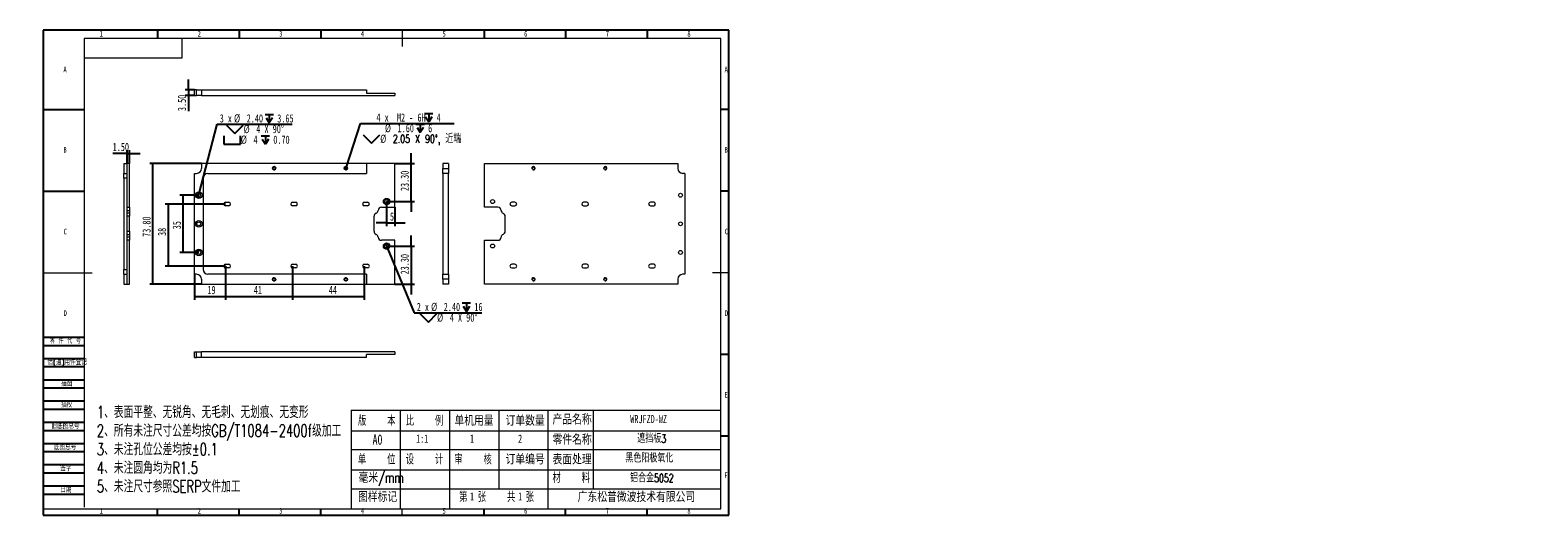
# Model space of a CAD drawing. Header units: millimetres. Extents: x -8 to 916, y -4 to 297.
import ezdxf

# ---------------------------------------------------------------- set-up
doc = ezdxf.new("R2010")
doc.units = ezdxf.units.MM
for name, color, linetype in [('10', 7, 'Continuous'), ('5', 7, 'Continuous'), ('9', 7, 'Continuous')]:
    doc.layers.add(name, color=color, linetype=linetype)
doc.styles.add('SLDTEXTSTYLE0', font='TXT', dxfattribs={"width": 0.7, "bigfont": 'bigfont'})
doc.styles.add('SLDTEXTSTYLE1', font='TXT', dxfattribs={"width": 0.7})
doc.styles.add('SLDTEXTSTYLE2', font='TXT', dxfattribs={"width": 0.614286, "bigfont": 'bigfont'})
doc.styles.add('SLDTEXTSTYLE3', font='TXT', dxfattribs={"width": 0.566667, "bigfont": 'bigfont'})
doc.styles.add('SLDTEXTSTYLE4', font='TXT', dxfattribs={"width": 0.633333})
doc.styles.add('SLDTEXTSTYLE5', font='TXT', dxfattribs={"width": 0.642857})
doc.styles.add('SLDTEXTSTYLE6', font='TXT', dxfattribs={"width": 0.616667})
doc.dimstyles.new('SLDDIMSTYLE0', dxfattribs={"dimtxt": 5, "dimasz": 4.08, "dimexe": 0, "dimexo": 0.0625, "dimgap": 1.25, "dimtad": 2, "dimrnd": 1e-09, "dimzin": 12, "dimdsep": 46, "dimtxsty": 'SLDTEXTSTYLE1', "dimsah": 1, "dimcen": 0.09, "dimadec": 0, "dimazin": 3, "dimtfac": 1, "dimtofl": 0, "dimtmove": 0, "dimatfit": 3, "dimfxl": 0, "dimfrac": 2, "dimtolj": 1, "dimtzin": 12, "dimarcsym": 0})
doc.dimstyles.new('SLDDIMSTYLE1', dxfattribs={"dimtxt": 5, "dimasz": 4.08, "dimexe": 0, "dimexo": 0.0625, "dimgap": 1.25, "dimtad": 2, "dimrnd": 1e-09, "dimzin": 4, "dimdsep": 46, "dimtxsty": 'SLDTEXTSTYLE1', "dimsah": 1, "dimcen": 0.09, "dimadec": 0, "dimazin": 1, "dimtfac": 1, "dimtmove": 0, "dimatfit": 0, "dimfxl": 0, "dimfrac": 2, "dimtolj": 1, "dimtzin": 12, "dimarcsym": 0})
doc.dimstyles.new('SLDDIMSTYLE2', dxfattribs={"dimtxt": 5, "dimasz": 4.08, "dimexe": 0, "dimexo": 0.0625, "dimgap": 1.25, "dimtad": 2, "dimrnd": 1e-09, "dimzin": 12, "dimdsep": 46, "dimtxsty": 'SLDTEXTSTYLE1', "dimsah": 1, "dimcen": 0.09, "dimadec": 0, "dimazin": 3, "dimtfac": 1, "dimtmove": 0, "dimatfit": 0, "dimfxl": 0, "dimfrac": 2, "dimtolj": 1, "dimtzin": 12, "dimarcsym": 0})
doc.dimstyles.new('SLDDIMSTYLE3', dxfattribs={"dimtxt": 5, "dimasz": 4.08, "dimexe": 0, "dimexo": 0.0625, "dimgap": 1.25, "dimtad": 2, "dimrnd": 1e-09, "dimzin": 4, "dimdsep": 46, "dimtxsty": 'SLDTEXTSTYLE1', "dimsah": 1, "dimcen": 0.09, "dimadec": 0, "dimazin": 1, "dimtfac": 1, "dimtofl": 0, "dimtmove": 0, "dimatfit": 3, "dimfxl": 0, "dimfrac": 2, "dimtolj": 1, "dimtzin": 12, "dimarcsym": 0})
doc.dimstyles.new('SLDDIMSTYLE4', dxfattribs={"dimtxt": 5, "dimasz": 4.08, "dimexe": 0, "dimexo": 0.0625, "dimgap": 1.25, "dimtad": 0, "dimtih": 1, "dimtoh": 1, "dimrnd": 1e-09, "dimzin": 4, "dimdsep": 46, "dimtxsty": 'SLDTEXTSTYLE1', "dimblk1": 'NONE', "dimsah": 1, "dimcen": 0, "dimadec": 0, "dimazin": 1, "dimtfac": 1, "dimtmove": 0, "dimatfit": 3, "dimldrblk": 'NONE', "dimfxl": 0, "dimfrac": 2, "dimtolj": 1, "dimtzin": 12, "dimarcsym": 0})
doc.dimstyles.new('SLDDIMSTYLE5', dxfattribs={"dimtxt": 5, "dimasz": 4.08, "dimexe": 0, "dimexo": 0.0625, "dimgap": 1.25, "dimtad": 0, "dimtih": 1, "dimtoh": 1, "dimdec": 6, "dimrnd": 1e-09, "dimzin": 12, "dimdsep": 46, "dimtxsty": 'SLDTEXTSTYLE1', "dimblk1": 'NONE', "dimsah": 1, "dimcen": 0, "dimadec": 0, "dimazin": 3, "dimtfac": 1, "dimtmove": 0, "dimatfit": 3, "dimldrblk": 'NONE', "dimfxl": 0, "dimfrac": 2, "dimtolj": 1, "dimtzin": 12, "dimarcsym": 0})

# ---------------------------------------------------------------- blocks, each defined once
blk = doc.blocks.new('SW_NOTE_0')
at = {"layer": '10', "color": 0, "attachment_point": 1, "style": 'SLDTEXTSTYLE0'}
for s, insert, char_height in [('1\\M+18141\\M+1955C\\M+196CA\\M+195BD\\M+190AE\\M+18141\\M+19DD9锐\\M+18A70\\M+18141\\M+19DD9\\M+196D1\\M+18E68\\M+18141\\M+19DD9划\\M+18DAD\\M+18141\\M+19DD9变\\M+18C60', (0, 9.55), 7.40833), ('2\\M+18141\\M+18F8A\\M+1974C\\M+196A2\\M+1928D\\M+18EDA\\M+190A1\\M+18CF6\\M+18DB7\\M+18BCF\\M+188C2GB/T1084-2400f级\\M+189C1\\M+18D48', (0, -1.83), 7.40833), ('3\\M+18141\\M+196A2\\M+1928D\\M+18D45\\M+188CA\\M+18CF6\\M+18DB7\\M+18BCF\\M+188C2\\M+1817D0.1', (0, -13.21), 7.4083), ('4\\M+18141\\M+196A2\\M+1928D圆\\M+18A70\\M+18BCF为R1.5', (0, -24.58), 7.4083), ('5\\M+18141\\M+196A2\\M+1928D\\M+18EDA\\M+190A1\\M+18E51\\M+18FC6SERP\\M+195B6\\M+18C8F\\M+189C1\\M+18D48', (0, -35.96), 7.4083)]:
    blk.add_mtext(s, dxfattribs=dict(at, insert=insert, char_height=char_height))
blk = doc.blocks.new('_D')
at = {"layer": '10'}
for p, q in [((95.23, 195.95), (83.69, 195.95)), ((85.69, 160.95), (85.69, 195.95)), ((95.23, 160.95), (83.69, 160.95))]:
    blk.add_line(p, q, dxfattribs=at)
for points in [[(85.69, 195.95), (85.18, 191.87), (86.2, 191.87)], [(85.69, 160.95), (86.2, 165.03), (85.18, 165.03)]]:
    blk.add_solid(points, dxfattribs=at)
at = {"layer": '10', "insert": (79.25, 175.12), "char_height": 5, "attachment_point": 1, "rotation": 90, "style": 'SLDTEXTSTYLE1'}
blk.add_mtext('35', dxfattribs=at)
blk = doc.blocks.new('_D_1')
at = {"layer": '10'}
for p, q in [((225.33, 215.35), (225.33, 221.7)), ((215.33, 215.35), (227.33, 215.35)), ((225.33, 192.05), (225.33, 215.35)), ((210.33, 192.05), (227.33, 192.05)), ((225.33, 192.05), (225.33, 185.7))]:
    blk.add_line(p, q, dxfattribs=at)
for points in [[(225.33, 215.35), (225.84, 219.43), (224.83, 219.43)], [(225.33, 192.05), (224.83, 187.97), (225.84, 187.97)]]:
    blk.add_solid(points, dxfattribs=at)
at = {"layer": '10', "insert": (218.89, 198.49), "char_height": 5, "attachment_point": 1, "rotation": 90, "style": 'SLDTEXTSTYLE1'}
blk.add_mtext('23.30', dxfattribs=at)
blk = doc.blocks.new('_D_2')
at = {"layer": '10'}
for p, q in [((225.33, 164.85), (225.33, 171.2)), ((210.33, 164.85), (227.33, 164.85)), ((225.33, 164.85), (225.33, 141.55)), ((215.33, 141.55), (227.33, 141.55)), ((225.33, 141.55), (225.33, 135.2))]:
    blk.add_line(p, q, dxfattribs=at)
for points in [[(225.33, 164.85), (225.84, 168.93), (224.83, 168.93)], [(225.33, 141.55), (224.83, 137.47), (225.84, 137.47)]]:
    blk.add_solid(points, dxfattribs=at)
at = {"layer": '10', "insert": (218.89, 147.48), "char_height": 5, "attachment_point": 1, "rotation": 90, "style": 'SLDTEXTSTYLE1'}
blk.add_mtext('23.30', dxfattribs=at)
blk = doc.blocks.new('_D_3')
at = {"layer": '10'}
for p, q in [((210.33, 192.05), (210.33, 177)), ((215.33, 188.55), (215.33, 177)), ((210.33, 179), (203.98, 179)), ((210.33, 179), (215.33, 179)), ((215.33, 179), (221.68, 179))]:
    blk.add_line(p, q, dxfattribs=at)
for points in [[(210.33, 179), (206.25, 179.51), (206.25, 178.49)], [(215.33, 179), (219.41, 178.49), (219.41, 179.51)]]:
    blk.add_solid(points, dxfattribs=at)
at = {"layer": '10', "insert": (212.39, 185.44), "char_height": 5, "attachment_point": 1, "style": 'SLDTEXTSTYLE1'}
blk.add_mtext('5', dxfattribs=at)
blk = doc.blocks.new('_D_4')
at = {"layer": '10'}
for p, q in [((96.93, 215.35), (65.18, 215.35)), ((67.18, 141.55), (67.18, 215.35)), ((96.93, 141.55), (65.18, 141.55))]:
    blk.add_line(p, q, dxfattribs=at)
for points in [[(67.18, 215.35), (66.67, 211.27), (67.69, 211.27)], [(67.18, 141.55), (67.69, 145.63), (66.67, 145.63)]]:
    blk.add_solid(points, dxfattribs=at)
at = {"layer": '10', "insert": (60.73, 170.47), "char_height": 5, "attachment_point": 1, "rotation": 90, "style": 'SLDTEXTSTYLE1'}
blk.add_mtext('73.80', dxfattribs=at)
blk = doc.blocks.new('SW_SYMBOL_HOLE_DEPTH')
at = {"layer": '10', "color": 0}
for p, q in [((0, 875), (800, 875)), ((100, 555), (400, 75)), ((400, 875), (400, 75)), ((700, 555), (400, 75))]:
    blk.add_line(p, q, dxfattribs=at)
blk = doc.blocks.new('SW_SYMBOL_HOLE_SINK')
at = {"layer": '10', "color": 0}
for p, q in [((0, 875), (800, 75)), ((800, 75), (1600, 875))]:
    blk.add_line(p, q, dxfattribs=at)
blk = doc.blocks.new('SW_SYMBOL_HOLE_SPOT')
at = {"layer": '10', "color": 0}
for p, q in [((0, 875), (0, 75)), ((0, 75), (1600, 75)), ((1600, 75), (1600, 875))]:
    blk.add_line(p, q, dxfattribs=at)
blk = doc.blocks.new('_D_5')
at = {"layer": '10'}
for p, q in [((95.54, 197.11), (106.51, 239.39)), ((106.51, 239.39), (152.4, 239.39)), ((94.93, 194.79), (95.54, 197.11))]:
    blk.add_line(p, q, dxfattribs=at)
blk.add_solid([(95.54, 197.11), (97.05, 200.93), (96.07, 201.19)], dxfattribs=at)
at = {"layer": '10', "xscale": 0.006445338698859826, "yscale": 0.006445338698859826, "zscale": 0.006445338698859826}
for name, p in [('SW_SYMBOL_HOLE_DEPTH', (135.88, 239.8)), ('SW_SYMBOL_HOLE_SPOT', (110.5, 226.76)), ('SW_SYMBOL_HOLE_SINK', (112.2, 233.28)), ('SW_SYMBOL_HOLE_DEPTH', (133.47, 226.76))]:
    blk.add_blockref(name, p, dxfattribs=at)
at = {"layer": '10', "char_height": 5, "attachment_point": 1}
for s, insert, style in [('3 x', (108.1, 245.5), 'SLDTEXTSTYLE4'), ('%%c', (116.85, 245.52), 'SLDTEXTSTYLE1'), ('2.40', (124.61, 245.5), 'SLDTEXTSTYLE1'), ('3.65', (143.32, 245.5), 'SLDTEXTSTYLE1'), ('%%c', (121.02, 232.48), 'SLDTEXTSTYLE1'), ('%%c', (122.72, 239), 'SLDTEXTSTYLE1'), ('4', (128.78, 232.46), 'SLDTEXTSTYLE1'), ('4 X 90°', (130.47, 238.98), 'SLDTEXTSTYLE5'), ('0.70', (140.91, 232.46), 'SLDTEXTSTYLE1')]:
    blk.add_mtext(s, dxfattribs=dict(at, insert=insert, style=style))
blk = doc.blocks.new('_NONE')
blk = doc.blocks.new('_D_6')
at = {"layer": '10'}
for p, q in [((111.63, 190.55), (74.63, 190.55)), ((76.63, 152.55), (76.63, 190.55)), ((111.63, 152.55), (74.63, 152.55))]:
    blk.add_line(p, q, dxfattribs=at)
for points in [[(76.63, 190.55), (76.13, 186.47), (77.14, 186.47)], [(76.63, 152.55), (77.14, 156.63), (76.13, 156.63)]]:
    blk.add_solid(points, dxfattribs=at)
at = {"layer": '10', "insert": (70.19, 171.01), "char_height": 5, "attachment_point": 1, "rotation": 90, "style": 'SLDTEXTSTYLE1'}
blk.add_mtext('38', dxfattribs=at)
blk = doc.blocks.new('_D_7')
at = {"layer": '10'}
for p, q in [((185.65, 213.42), (194.29, 239.93)), ((194.29, 239.93), (251.67, 239.93)), ((185.02, 211.47), (185.65, 213.42))]:
    blk.add_line(p, q, dxfattribs=at)
blk.add_solid([(185.65, 213.42), (187.4, 217.14), (186.43, 217.46)], dxfattribs=at)
at = {"layer": '10', "xscale": 0.006445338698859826, "yscale": 0.006445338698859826, "zscale": 0.006445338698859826}
for name, p in [('SW_SYMBOL_HOLE_DEPTH', (233.54, 240.34)), ('SW_SYMBOL_HOLE_SINK', (195.88, 227.3)), ('SW_SYMBOL_HOLE_DEPTH', (228.31, 233.82))]:
    blk.add_blockref(name, p, dxfattribs=at)
at = {"layer": '10', "char_height": 5, "attachment_point": 1}
for s, insert, style in [('4 x  M2 - 6H', (204.05, 246.04), 'SLDTEXTSTYLE6'), ('4', (240.99, 246.04), 'SLDTEXTSTYLE1'), ('%%c', (206.39, 233.02), 'SLDTEXTSTYLE1'), ('%%c', (209.29, 239.54), 'SLDTEXTSTYLE1'), ('2.05 X 90\\M+1818B, \\M+18BDF\\M+1925B', (214.15, 233), 'SLDTEXTSTYLE0'), ('1.60', (217.05, 239.52), 'SLDTEXTSTYLE1'), ('6', (235.75, 239.52), 'SLDTEXTSTYLE1')]:
    blk.add_mtext(s, dxfattribs=dict(at, insert=insert, style=style))
blk = doc.blocks.new('_D_8')
at = {"layer": '10'}
for p, q in [((209.57, 166.7), (211.1, 163)), ((211.1, 163), (227.23, 123.95)), ((227.23, 123.95), (268.74, 123.95))]:
    blk.add_line(p, q, dxfattribs=at)
blk.add_solid([(211.1, 163), (212.19, 159.03), (213.13, 159.42)], dxfattribs=at)
at = {"layer": '10', "xscale": 0.006445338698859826, "yscale": 0.006445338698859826, "zscale": 0.006445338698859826}
for name, p in [('SW_SYMBOL_HOLE_DEPTH', (256.6, 124.36)), ('SW_SYMBOL_HOLE_SINK', (230.74, 117.84))]:
    blk.add_blockref(name, p, dxfattribs=at)
at = {"layer": '10', "char_height": 5, "attachment_point": 1}
for s, insert, style in [('2 x', (228.82, 130.06), 'SLDTEXTSTYLE4'), ('%%c', (237.58, 130.08), 'SLDTEXTSTYLE1'), ('2.40', (245.33, 130.06), 'SLDTEXTSTYLE1'), ('16', (264.05, 130.06), 'SLDTEXTSTYLE1'), ('%%c', (241.25, 123.56), 'SLDTEXTSTYLE1'), ('4 X 90°', (249.01, 123.54), 'SLDTEXTSTYLE5')]:
    blk.add_mtext(s, dxfattribs=dict(at, insert=insert, style=style))
blk = doc.blocks.new('_D_9')
at = {"layer": '10'}
for p, q in [((111.63, 152.55), (111.63, 131.99)), ((92.63, 147.55), (92.63, 131.99)), ((92.63, 133.99), (111.63, 133.99))]:
    blk.add_line(p, q, dxfattribs=at)
for points in [[(92.63, 133.99), (96.71, 133.48), (96.71, 134.5)], [(111.63, 133.99), (107.55, 134.5), (107.55, 133.48)]]:
    blk.add_solid(points, dxfattribs=at)
at = {"layer": '10', "insert": (100.53, 140.44), "char_height": 5, "attachment_point": 1, "style": 'SLDTEXTSTYLE1'}
blk.add_mtext('19', dxfattribs=at)
blk = doc.blocks.new('_D_10')
at = {"layer": '10'}
for p, q in [((111.63, 152.55), (111.63, 131.99)), ((152.63, 152.55), (152.63, 131.99)), ((111.63, 133.99), (152.63, 133.99))]:
    blk.add_line(p, q, dxfattribs=at)
for points in [[(111.63, 133.99), (115.71, 133.48), (115.71, 134.5)], [(152.63, 133.99), (148.55, 134.5), (148.55, 133.48)]]:
    blk.add_solid(points, dxfattribs=at)
at = {"layer": '10', "insert": (128.94, 140.44), "char_height": 5, "attachment_point": 1, "style": 'SLDTEXTSTYLE1'}
blk.add_mtext('41', dxfattribs=at)
blk = doc.blocks.new('_D_11')
at = {"layer": '10'}
for p, q in [((152.63, 152.55), (152.63, 131.99)), ((196.63, 152.55), (196.63, 131.99)), ((152.63, 133.99), (196.63, 133.99))]:
    blk.add_line(p, q, dxfattribs=at)
for points in [[(152.63, 133.99), (156.71, 133.48), (156.71, 134.5)], [(196.63, 133.99), (192.55, 134.5), (192.55, 133.48)]]:
    blk.add_solid(points, dxfattribs=at)
at = {"layer": '10', "insert": (174.9, 140.44), "char_height": 5, "attachment_point": 1, "style": 'SLDTEXTSTYLE1'}
blk.add_mtext('44', dxfattribs=at)
blk = doc.blocks.new('_D_12')
at = {"layer": '10'}
for p, q in [((92.63, 260.48), (86.86, 260.48)), ((88.86, 260.48), (88.86, 266.83)), ((88.86, 260.48), (88.86, 256.98)), ((92.63, 256.98), (86.86, 256.98)), ((88.86, 256.98), (88.86, 247.48))]:
    blk.add_line(p, q, dxfattribs=at)
for points in [[(88.86, 260.48), (89.36, 264.56), (88.35, 264.56)], [(88.86, 256.98), (88.35, 252.9), (89.36, 252.9)]]:
    blk.add_solid(points, dxfattribs=at)
at = {"layer": '10', "insert": (82.41, 247.48), "char_height": 5, "attachment_point": 1, "rotation": 90, "style": 'SLDTEXTSTYLE1'}
blk.add_mtext('3.50', dxfattribs=at)
blk = doc.blocks.new('_D_13')
at = {"layer": '10'}
for p, q in [((51.39, 215.35), (51.39, 223.57)), ((52.89, 215.35), (52.89, 223.57)), ((51.39, 221.57), (42.5, 221.57)), ((51.39, 221.57), (52.89, 221.57)), ((52.89, 221.57), (59.24, 221.57))]:
    blk.add_line(p, q, dxfattribs=at)
for points in [[(51.39, 221.57), (47.31, 222.07), (47.31, 221.06)], [(52.89, 221.57), (56.97, 221.06), (56.97, 222.07)]]:
    blk.add_solid(points, dxfattribs=at)
at = {"layer": '10', "insert": (42.5, 228.01), "char_height": 5, "attachment_point": 1, "style": 'SLDTEXTSTYLE1'}
blk.add_mtext('1.50', dxfattribs=at)

msp = doc.modelspace()

# ---------------------------------------------------------------- linework, layer by layer
at = {"color": 7, "linetype": 'Continuous', "lineweight": 15}
for p, q in [((92.6349095, 256.9829473), (92.6349095, 260.4829474)), ((93.9349166, 260.4829474), (92.6349095, 260.4829474)), ((93.9349166, 256.9829473), (93.9349166, 260.4829474)), ((93.9349166, 260.4829474), (96.9349077, 260.4829474)), ((96.9349077, 260.4829474), (96.9349077, 256.9829473)), ((96.9349077, 260.4829474), (197.9349113, 260.4829474)), ((197.9349113, 260.4829474), (197.9349113, 258.4829473)), ((92.6349095, 256.9829473), (93.9349166, 256.9829473)), ((96.9349077, 256.9829473), (93.9349166, 256.9829473)), ((96.9349077, 256.9829473), (215.3349115, 256.9829473)), ((197.9349113, 258.4829473), (215.3349115, 258.4829473)), ((215.3349115, 258.4829473), (215.3349115, 256.9829473)), ((49.3915499, 215.347304), (49.3915499, 209.347303)), ((49.3915499, 215.347304), (51.39155, 215.347304)), ((51.39155, 188.547303), (51.39155, 215.347304)), ((52.89155, 215.347304), (51.39155, 215.347304)), ((52.89155, 188.547303), (52.89155, 215.347304)), ((96.9349077, 215.347304), (96.9349077, 212.3473017)), ((197.9349113, 215.347304), (96.9349077, 215.347304)), ((197.9349113, 215.347304), (197.9349113, 209.347303)), ((215.3349115, 215.347304), (197.9349113, 215.347304)), ((215.3349115, 188.547303), (215.3349115, 215.347304)), ((248.2956409, 215.347304), (244.7956408, 215.347304)), ((244.7956408, 215.347304), (244.7956408, 212.3473017)), ((248.2956409, 215.347304), (248.2956409, 212.3473017)), ((270.2527731, 188.547303), (270.2527731, 215.347304)), ((270.2527731, 215.347304), (388.6527768, 215.347304)), ((388.6527768, 215.347304), (388.6527768, 212.3473017)), ((49.3915499, 209.347303), (51.39155, 209.347303)), ((49.3915499, 206.3473044), (49.3915499, 209.347303)), ((51.39155, 206.3473044), (49.3915499, 206.3473044)), ((49.3915499, 206.3473044), (49.3915499, 150.5473042)), ((92.6349095, 147.5473037), (92.6349095, 209.347303)), ((92.6349095, 209.347303), (93.9349166, 209.347303)), ((97.8349081, 206.3473044), (97.8349081, 150.5473042)), ((100.8349142, 209.347303), (197.9349113, 209.347303)), ((244.7956408, 212.3473017), (248.2956409, 212.3473017)), ((244.7956408, 209.347303), (244.7956408, 212.3473017)), ((244.7956408, 209.347303), (244.7956408, 147.5473037)), ((248.2956409, 209.347303), (244.7956408, 209.347303)), ((248.2956409, 212.3473017), (248.2956409, 209.347303)), ((248.2956409, 147.5473037), (248.2956409, 209.347303)), ((392.9527751, 209.347303), (391.652768, 209.347303)), ((392.9527751, 209.347303), (392.9527751, 147.5473037)), ((51.39155, 188.547303), (52.89155, 188.547303)), ((51.39155, 186.6524695), (51.39155, 188.547303)), ((51.39155, 186.6524695), (52.89155, 186.6524695)), ((51.39155, 184.9024696), (51.39155, 186.6524695)), ((52.89155, 184.9024696), (51.39155, 184.9024696)), ((51.39155, 183.047303), (51.39155, 184.9024696)), ((52.89155, 188.547303), (52.89155, 186.6524695)), ((52.89155, 186.6524695), (52.89155, 184.9024696)), ((52.89155, 184.9024696), (52.89155, 183.047303)), ((111.6349182, 191.6473033), (113.6349073, 191.6473033)), ((113.6349073, 189.4473033), (111.6349182, 189.4473033)), ((152.6349118, 191.6473033), (154.6349159, 191.6473033)), ((154.6349159, 189.4473033), (152.6349118, 189.4473033)), ((196.6349116, 191.6473033), (198.6349119, 191.6473033)), ((198.6349119, 189.4473033), (196.6349116, 189.4473033)), ((207.1349105, 188.547303), (215.3349115, 188.547303)), ((278.452774, 188.547303), (270.2527731, 188.547303)), ((288.952773, 191.6473033), (286.9527726, 191.6473033)), ((286.9527726, 189.4473033), (288.952773, 189.4473033)), ((332.9527727, 191.6473033), (330.9527687, 191.6473033)), ((330.9527687, 189.4473033), (332.9527727, 189.4473033)), ((373.9527664, 191.6473033), (371.9527773, 191.6473033)), ((371.9527773, 189.4473033), (373.9527664, 189.4473033)), ((52.89155, 183.047303), (51.39155, 183.047303)), ((51.39155, 173.8473033), (51.39155, 183.047303)), ((52.89155, 173.8473033), (52.89155, 183.047303)), ((202.6349126, 173.8473033), (202.6349126, 183.047303)), ((282.952772, 173.8473033), (282.952772, 183.047303)), ((51.39155, 173.8473033), (52.89155, 173.8473033)), ((51.39155, 171.9921371), (51.39155, 173.8473033)), ((51.39155, 171.9921371), (52.89155, 171.9921371)), ((51.39155, 170.2421371), (51.39155, 171.9921371)), ((52.89155, 170.2421371), (51.39155, 170.2421371)), ((51.39155, 168.3473034), (51.39155, 170.2421371)), ((51.39155, 141.5473027), (51.39155, 168.3473034)), ((52.89155, 168.3473034), (51.39155, 168.3473034)), ((52.89155, 173.8473033), (52.89155, 171.9921371)), ((52.89155, 171.9921371), (52.89155, 170.2421371)), ((52.89155, 170.2421371), (52.89155, 168.3473034)), ((52.89155, 141.5473027), (52.89155, 168.3473034)), ((215.3349115, 168.3473034), (207.1349105, 168.3473034)), ((215.3349115, 141.5473027), (215.3349115, 168.3473034)), ((270.2527731, 141.5473027), (270.2527731, 168.3473034)), ((270.2527731, 168.3473034), (278.452774, 168.3473034)), ((49.3915499, 150.5473042), (51.39155, 150.5473042)), ((49.3915499, 147.5473037), (49.3915499, 150.5473042)), ((111.6349182, 153.6473036), (113.6349073, 153.6473036)), ((113.6349073, 151.4473036), (111.6349182, 151.4473036)), ((152.6349118, 153.6473036), (154.6349159, 153.6473036)), ((154.6349159, 151.4473036), (152.6349118, 151.4473036)), ((196.6349116, 153.6473036), (198.6349119, 153.6473036)), ((198.6349119, 151.4473036), (196.6349116, 151.4473036)), ((288.952773, 153.6473036), (286.9527726, 153.6473036)), ((286.9527726, 151.4473036), (288.952773, 151.4473036)), ((332.9527727, 153.6473036), (330.9527687, 153.6473036)), ((330.9527687, 151.4473036), (332.9527727, 151.4473036)), ((373.9527664, 153.6473036), (371.9527773, 153.6473036)), ((371.9527773, 151.4473036), (373.9527664, 151.4473036)), ((49.3915499, 147.5473037), (49.3915499, 141.5473027)), ((49.3915499, 147.5473037), (51.39155, 147.5473037)), ((49.3915499, 141.5473027), (51.39155, 141.5473027)), ((51.39155, 141.5473027), (52.89155, 141.5473027)), ((93.9349166, 147.5473037), (92.6349095, 147.5473037)), ((96.9349077, 144.5473032), (96.9349077, 141.5473027)), ((96.9349077, 141.5473027), (197.9349113, 141.5473027)), ((197.9349113, 147.5473037), (100.8349142, 147.5473037)), ((197.9349113, 147.5473037), (197.9349113, 141.5473027)), ((197.9349113, 141.5473027), (215.3349115, 141.5473027)), ((244.7956408, 147.5473037), (248.2956409, 147.5473037)), ((244.7956408, 144.5473032), (244.7956408, 147.5473037)), ((248.2956409, 144.5473032), (244.7956408, 144.5473032)), ((244.7956408, 144.5473032), (244.7956408, 141.5473027)), ((248.2956409, 141.5473027), (244.7956408, 141.5473027)), ((248.2956409, 147.5473037), (248.2956409, 144.5473032)), ((248.2956409, 144.5473032), (248.2956409, 141.5473027)), ((388.6527768, 141.5473027), (270.2527731, 141.5473027)), ((388.6527768, 144.5473032), (388.6527768, 141.5473027)), ((392.9527751, 147.5473037), (391.652768, 147.5473037)), ((92.6349095, 96.5307424), (92.6349095, 100.0307425)), ((92.6349095, 100.0307425), (93.9349166, 100.0307425)), ((92.6349095, 96.5307424), (93.9349166, 96.5307424)), ((93.9349166, 96.5307424), (93.9349166, 100.0307425)), ((93.9349166, 100.0307425), (96.9349077, 100.0307425)), ((96.9349077, 96.5307424), (93.9349166, 96.5307424)), ((96.9349077, 96.5307424), (96.9349077, 100.0307425)), ((215.3349115, 100.0307425), (96.9349077, 100.0307425)), ((197.9349113, 96.5307424), (96.9349077, 96.5307424)), ((215.3349115, 98.5307425), (197.9349113, 98.5307425)), ((197.9349113, 96.5307424), (197.9349113, 98.5307425)), ((215.3349115, 100.0307425), (215.3349115, 98.5307425))]:
    msp.add_line(p, q, dxfattribs=at)
for centre, radius in [((141.3349123, 212.4473035), 1.025), ((141.3349123, 212.4473035), 0.8), ((185.3349123, 212.4473035), 1.025), ((185.3349123, 212.4473035), 0.8), ((300.2527723, 212.4473035), 0.8), ((344.2527723, 212.4473035), 0.8), ((95.2349123, 195.9473035), 2), ((95.2349123, 195.9473035), 1.2), ((210.3349123, 192.0473035), 2), ((390.3527723, 195.9473035), 1.2), ((210.3349123, 192.0473035), 1.2), ((275.2527723, 192.0473035), 1.2), ((95.2349123, 178.4473035), 2), ((95.2349123, 178.4473035), 1.2), ((390.3527723, 178.4473035), 1.2), ((210.3349123, 164.8473035), 2), ((95.2349123, 160.9473035), 2), ((95.2349123, 160.9473035), 1.2), ((210.3349123, 164.8473035), 1.2), ((275.2527723, 164.8473035), 1.2), ((390.3527723, 160.9473035), 1.2), ((141.3349123, 144.4473035), 1.025), ((141.3349123, 144.4473035), 0.8), ((185.3349123, 144.4473035), 1.025), ((185.3349123, 144.4473035), 0.8), ((300.2527723, 144.4473035), 0.8), ((344.2527723, 144.4473035), 0.8)]:
    msp.add_circle(centre, radius, dxfattribs=at)
at = {"color": 7, "linetype": 'Continuous', "lineweight": 0}
for centre in [(141.3349123, 212.4473035), (185.3349123, 212.4473035), (300.2527723, 212.4473035), (344.2527723, 212.4473035), (141.3349123, 144.4473035), (185.3349123, 144.4473035), (300.2527723, 144.4473035), (344.2527723, 144.4473035)]:
    msp.add_arc(centre, 1, 255, 195, dxfattribs=at)
at = {"color": 7, "linetype": 'Continuous', "lineweight": 15}
for centre, radius, start, end in [((93.9349123, 212.3473035), 3, 270, 0), ((100.8349123, 206.3473035), 3, 90, 180), ((391.6527723, 212.3473035), 3, 180, 270), ((111.6349123, 190.5473035), 1.1, 90, 270), ((113.6349123, 190.5473035), 1.1, 270, 90), ((152.6349123, 190.5473035), 1.1, 90, 270), ((154.6349123, 190.5473035), 1.1, 270, 90), ((196.6349123, 190.5473035), 1.1, 90, 270), ((198.6349123, 190.5473035), 1.1, 270, 90), ((204.6349123, 183.0473035), 2, 111.9388326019, 180), ((203.1404461, 186.7576364), 2, 291.9388326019, 356.9858118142), ((207.1349123, 186.5473035), 2, 90, 176.9858118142), ((278.4527723, 186.5473035), 2, 3.0141881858, 90), ((282.4472385, 186.7576364), 2, 183.0141881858, 248.0611673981), ((280.9527723, 183.0473035), 2, 0, 68.0611673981), ((286.9527723, 190.5473035), 1.1, 90, 270), ((288.9527723, 190.5473035), 1.1, 270, 90), ((330.9527723, 190.5473035), 1.1, 90, 270), ((332.9527723, 190.5473035), 1.1, 270, 90), ((371.9527723, 190.5473035), 1.1, 90, 270), ((373.9527723, 190.5473035), 1.1, 270, 90), ((204.6349123, 173.8473035), 2, 180, 248.0611673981), ((203.1404461, 170.1369705), 2, 3.0141881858, 68.0611673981), ((207.1349123, 170.3473035), 2, 183.0141881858, 270), ((278.4527723, 170.3473035), 2, 270, 356.9858118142), ((282.4472385, 170.1369705), 2, 111.9388326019, 176.9858118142), ((280.9527723, 173.8473035), 2, 291.9388326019, 0), ((100.8349123, 150.5473035), 3, 180, 270), ((111.6349123, 152.5473035), 1.1, 90, 270), ((113.6349123, 152.5473035), 1.1, 270, 90), ((152.6349123, 152.5473035), 1.1, 90, 270), ((154.6349123, 152.5473035), 1.1, 270, 90), ((196.6349123, 152.5473035), 1.1, 90, 270), ((198.6349123, 152.5473035), 1.1, 270, 90), ((286.9527723, 152.5473035), 1.1, 90, 270), ((288.9527723, 152.5473035), 1.1, 270, 90), ((330.9527723, 152.5473035), 1.1, 90, 270), ((332.9527723, 152.5473035), 1.1, 270, 90), ((371.9527723, 152.5473035), 1.1, 90, 270), ((373.9527723, 152.5473035), 1.1, 270, 90), ((93.9349123, 144.5473035), 3, 0, 90), ((391.6527723, 144.5473035), 3, 90, 180)]:
    msp.add_arc(centre, radius, start, end, dxfattribs=at)
at = {"layer": '10', "color": 7}
for p, q in [((0, 109), (25, 109)), ((0, 104), (25, 104)), ((0, 96), (25, 96)), ((0, 91), (25, 91)), ((0, 83), (25, 83)), ((0, 78), (25, 78)), ((0, 70), (25, 70)), ((0, 65), (25, 65)), ((0, 57), (25, 57)), ((0, 52), (25, 52)), ((0, 44), (25, 44)), ((0, 39), (25, 39)), ((0, 31), (25, 31)), ((0, 26), (25, 26)), ((0, 18), (25, 18)), ((0, 13), (25, 13))]:
    msp.add_line(p, q, dxfattribs=at)
at = {"layer": '10', "lineweight": 15}
for p, q in [((188.6785455, 64.4299422), (188.6785455, 3.8961968)), ((188.6785455, 64.4299422), (415, 64.4299422)), ((218.7130609, 64.4299422), (218.7130609, 3.8961968)), ((248.8248044, 64.4299422), (248.8248044, 3.8961968)), ((279.1269497, 64.4299422), (279.1269497, 16.2097292)), ((309.1725917, 64.4299422), (309.1725917, 3.8961968)), ((336.9334956, 64.4299422), (336.9334956, 16.2097292)), ((188.6785455, 51.8098558), (415, 51.8098558)), ((188.6785455, 40.1923342), (415, 40.1923342)), ((188.6785455, 27.931775), (415, 27.931775)), ((188.6785455, 16.2097292), (415, 16.2097292))]:
    msp.add_line(p, q, dxfattribs=at)
at = {"layer": '5'}
for p, q in [((70, 297), (70, 292)), ((120, 297), (120, 292)), ((170, 297), (170, 292)), ((270, 297), (270, 292)), ((320, 297), (320, 292)), ((370, 297), (370, 292)), ((0, 248.5), (25, 248.5)), ((420, 248.5), (415, 248.5)), ((0, 198.5), (25, 198.5)), ((420, 198.5), (415, 198.5)), ((420, 98.5), (415, 98.5)), ((420, 48.5), (415, 48.5)), ((70, 0), (70, 3.8961968)), ((120, 0), (120, 3.8961968)), ((170, 0), (170, 3.8961968)), ((270, 0), (270, 3.8961968)), ((320, 0), (320, 3.8961968)), ((370, 0), (370, 3.8961968))]:
    msp.add_line(p, q, dxfattribs=at)
at = {"layer": '5', "lineweight": 15}
for p, q in [((219.8705406, 297), (219.8705406, 287)), ((0, 148.5), (30, 148.5)), ((420, 148.5), (410, 148.5)), ((219.8705406, 0), (219.8705406, 3.8961968))]:
    msp.add_line(p, q, dxfattribs=at)
at = {"layer": '5', "color": 7, "lineweight": 15}
for p, q in [((415, 292), (25, 292)), ((25, 292), (25, 5)), ((85, 280), (85, 292)), ((415, 3.8961968), (415, 292)), ((25, 280), (85, 280)), ((0, 3.8961968), (415, 3.8961968))]:
    msp.add_line(p, q, dxfattribs=at)
at = {"layer": '9', "color": 7}
for p, q in [((420, 297), (0, 297)), ((0, 297), (0, 0)), ((420, 148.5), (420, 297)), ((420, 0), (420, 148.5)), ((0, 0), (420, 0))]:
    msp.add_line(p, q, dxfattribs=at)

# ---------------------------------------------------------------- block references
at = {"layer": '10'}
msp.add_blockref('SW_NOTE_0', (32.8050681, 57.3718725), dxfattribs=at)

# ---------------------------------------------------------------- texts
for s, insert, char_height, attachment_point, style in [('1', (35.5444444, 296.5426708), 3.5, 2, 'SLDTEXTSTYLE1'), ('2', (95.5444444, 296.5426708), 3.5, 2, 'SLDTEXTSTYLE1'), ('3', (145.5444444, 296.5426708), 3.5, 2, 'SLDTEXTSTYLE1'), ('4', (195.5444444, 296.5426708), 3.5, 2, 'SLDTEXTSTYLE1'), ('5', (245.5444444, 296.5426708), 3.5, 2, 'SLDTEXTSTYLE1'), ('6', (295.546875, 296.5426708), 3.5, 2, 'SLDTEXTSTYLE1'), ('7', (345.546875, 296.5426708), 3.5, 2, 'SLDTEXTSTYLE1'), ('8', (395.546875, 296.5426708), 3.5, 2, 'SLDTEXTSTYLE1'), ('A', (13.3203125, 274.7364279), 3.5, 2, 'SLDTEXTSTYLE1'), ('A', (418.3203125, 274.7364279), 3.5, 2, 'SLDTEXTSTYLE1'), ('B', (13.3203125, 225.5426708), 3.5, 2, 'SLDTEXTSTYLE1'), ('B', (418.3203125, 225.5426708), 3.5, 2, 'SLDTEXTSTYLE1'), ('C', (13.4272569, 175.4864279), 3.5, 2, 'SLDTEXTSTYLE1'), ('C', (418.4272569, 175.4864279), 3.5, 2, 'SLDTEXTSTYLE1'), ('D', (13.4296875, 125.5426708), 3.5, 2, 'SLDTEXTSTYLE1'), ('D', (418.4296875, 125.5426708), 3.5, 2, 'SLDTEXTSTYLE1'), ('E', (418.3178819, 75.4864279), 3.5, 2, 'SLDTEXTSTYLE1'), ('\\M+194C5    \\M+1967B', (192.8072974, 61.1570778), 6.35, 1, 'SLDTEXTSTYLE3'), ('\\M+194E4    \\M+197E1', (222.0613884, 61.1570778), 6.35, 1, 'SLDTEXTSTYLE3'), ('单\\M+18AF7\\M+19770\\M+197CA', (251.8366274, 61.1570778), 6.35, 1, 'SLDTEXTSTYLE0'), ('订单\\M+19094\\M+197CA', (283.1643048, 61.1570778), 6.35, 1, 'SLDTEXTSTYLE0'), ('产\\M+19569\\M+196BC\\M+18FCC', (311.9461482, 61.9152771), 6.35, 1, 'SLDTEXTSTYLE0'), ('WRJFZD-WZ', (359.5792339, 61.4488688), 5, 1, 'SLDTEXTSTYLE1'), ('A0', (201.703177, 49.583033), 6.35, 1, 'SLDTEXTSTYLE1'), ('1:1', (228.3931261, 49.4196293), 5, 1, 'SLDTEXTSTYLE1'), ('1', (261.4111577, 49.4196293), 5, 1, 'SLDTEXTSTYLE1'), ('2', (290.8693317, 49.4196293), 5, 1, 'SLDTEXTSTYLE1'), ('\\M+197EB\\M+18C8F\\M+196BC\\M+18FCC', (311.957907, 49.583033), 6.35, 1, 'SLDTEXTSTYLE0'), ('\\M+18ED5挡\\M+194C23', (363.852995, 49.4196293), 5, 1, 'SLDTEXTSTYLE0'), ('单    \\M+188CA', (192.8190563, 37.4510545), 6.35, 1, 'SLDTEXTSTYLE3'), ('设    计', (222.0613884, 37.4510545), 6.35, 1, 'SLDTEXTSTYLE3'), ('审    \\M+18A6A', (251.8248686, 37.4510545), 6.35, 1, 'SLDTEXTSTYLE3'), ('订单编\\M+18D86', (283.1584253, 37.4510545), 6.35, 1, 'SLDTEXTSTYLE0'), ('\\M+1955C\\M+196CA处\\M+1979D', (311.957907, 37.4510545), 6.35, 1, 'SLDTEXTSTYLE0'), ('\\M+1FC4B\\M+19046阳极氧\\M+189BB', (356.5786905, 37.4442291), 5, 1, 'SLDTEXTSTYLE0'), ('\\M+19F7C\\M+195C4/mm', (193.1295497, 26.2771805), 6.35, 1, 'SLDTEXTSTYLE0'), ('\\M+18DDE    \\M+197BF', (311.957907, 26.1699459), 6.35, 1, 'SLDTEXTSTYLE3'), ('铝\\M+18D87\\M+18BE05052', (359.4884123, 25.3113194), 5, 1, 'SLDTEXTSTYLE0'), ('F', (418.2243055, 26.2364279), 3.5, 2, 'SLDTEXTSTYLE1'), ('图样标记', (192.8072974, 14.4869713), 6.35, 1, 'SLDTEXTSTYLE0'), ('\\M+191E6  张    \\M+18BA4  张', (254.7547854, 14.4869713), 6.35, 1, 'SLDTEXTSTYLE3'), ('1', (261.4111577, 14.0719739), 5, 1, 'SLDTEXTSTYLE1'), ('1', (290.8693317, 14.0719739), 5, 1, 'SLDTEXTSTYLE1'), ('\\M+19BF6东\\M+18FBC\\M+19581\\M+194F7\\M+19467\\M+18B5A术\\M+1974C\\M+18CC0\\M+18CF6\\M+18E69', (327.3692687, 14.4869713), 6.35, 1, 'SLDTEXTSTYLE0'), ('1', (35.5444444, 4.4864279), 3.5, 2, 'SLDTEXTSTYLE1'), ('2', (95.5444444, 4.4864279), 3.5, 2, 'SLDTEXTSTYLE1'), ('3', (145.5444444, 4.4864279), 3.5, 2, 'SLDTEXTSTYLE1'), ('4', (195.5444444, 4.4864279), 3.5, 2, 'SLDTEXTSTYLE1'), ('5', (245.5444444, 4.4864279), 3.5, 2, 'SLDTEXTSTYLE1'), ('6', (295.546875, 4.4864279), 3.5, 2, 'SLDTEXTSTYLE1'), ('7', (345.546875, 4.4864279), 3.5, 2, 'SLDTEXTSTYLE1'), ('8', (395.546875, 4.4864279), 3.5, 2, 'SLDTEXTSTYLE1')]:
    msp.add_mtext(s, dxfattribs=dict(at, insert=insert, char_height=char_height, attachment_point=attachment_point, style=style))
at = {"layer": '10', "color": 7, "char_height": 3.5}
for s, insert, attachment_point, style in [('\\M+197EB \\M+18C8F \\M+191E3 \\M+18D86', (4.0231243, 108.594753), 1, 'SLDTEXTSTYLE2'), ('\\M+18ED8(\\M+192CA)\\M+19770\\M+18C8F\\M+1936F记', (2.473749, 95.4991764), 1, 'SLDTEXTSTYLE0'), ('\\M+19560图', (14.3302084, 82.5525317), 2, 'SLDTEXTSTYLE0'), ('\\M+19560\\M+18D5A', (14.2976996, 69.5170574), 2, 'SLDTEXTSTYLE0'), ('\\M+18B8C\\M+192EA图总\\M+18D86', (4.9999997, 56.4875164), 1, 'SLDTEXTSTYLE0'), ('\\M+192EA图总\\M+18D86', (6.4999999, 43.4863381), 1, 'SLDTEXTSTYLE0'), ('签\\M+18E9A', (13.8038671, 30.5369014), 2, 'SLDTEXTSTYLE0'), ('\\M+193FA\\M+18AFA', (13.8810374, 17.4367573), 2, 'SLDTEXTSTYLE0')]:
    msp.add_mtext(s, dxfattribs=dict(at, insert=insert, attachment_point=attachment_point, style=style))

# ---------------------------------------------------------------- dimensions: what is measured, and where the dimension line sits
at = {"layer": '10'}
for base, p1, p2, dimstyle, picture, middle in [((88.855863, 256.9829473), (92.6349123, 260.4829473), (92.6349123, 256.9829473), 'SLDDIMSTYLE1', '_D_12', (88.855863, 251.8646969)), ((225.3349123, 215.3473035), (210.3349123, 192.0473035), (215.3349123, 215.3473035), 'SLDDIMSTYLE1', '_D_1', (225.3349123, 203.9736216)), ((67.1785694, 215.3473035), (96.9349123, 141.5473035), (96.9349123, 215.3473035), 'SLDDIMSTYLE3', '_D_4', (67.1785694, 175.9475274)), ((85.6917925, 195.9473035), (95.2349123, 160.9473035), (95.2349123, 195.9473035), 'SLDDIMSTYLE0', '_D', (85.6917925, 177.3097918)), ((76.6349123, 190.5473035), (111.6349123, 152.5473035), (111.6349123, 190.5473035), 'SLDDIMSTYLE0', '_D_6', (76.6349123, 173.2004221)), ((225.3349123, 141.5473035), (210.3349123, 164.8473035), (215.3349123, 141.5473035), 'SLDDIMSTYLE1', '_D_2', (225.3349123, 152.9616023))]:
    dim = msp.add_linear_dim(base=base, p1=p1, p2=p2, angle=90, dimstyle=dimstyle, dxfattribs=at)
    dim.commit()
    dim.dimension.update_dxf_attribs({"geometry": picture, "text_midpoint": middle, "dimtype": 160})
for p1, p2, text, picture, middle in [((94.9334568, 194.7857852), (95.5363677, 197.1088217), '3 x <> {\\fGDT;x} 3.65\\P{\\fGDT;w}%%c 4 X 90°\\P{\\fGDT;v}%%c 4 {\\fGDT;x} 0.70', '_D_5', (130.2476856, 235.7943037)), ((209.5710874, 166.6957005), (211.0987372, 162.9989064), '2 x <> {\\fGDT;x} 16\\P{\\fGDT;w}%%c 4 X 90°\\P', '_D_8', (248.781699, 123.6166586))]:
    dim = msp.add_diameter_dim_2p(p1=p1, p2=p2, text=text, dimstyle='SLDDIMSTYLE4', dxfattribs=at)
    dim.commit()
    dim.dimension.update_dxf_attribs({"geometry": picture, "text_midpoint": middle, "dimtype": 163})
dim = msp.add_diameter_dim_2p(p1=(185.0173873, 211.4727251), p2=(185.6524372, 213.4218818), text='4 x  M2 - 6H {\\fGDT;x} 4\\P%%c 1.60 {\\fGDT;x} 6\\P{\\fGDT;w}%%c 2.05 X 90°, 近端', dimstyle='SLDDIMSTYLE5', override={"dimpost": '<>'}, dxfattribs=at)
dim.commit()
dim.dimension.update_dxf_attribs({"geometry": '_D_7', "text_midpoint": (223.7724646, 236.3338521), "dimtype": 163})
for base, p1, p2, dimstyle, picture, middle in [((52.89155, 221.5663977), (51.39155, 215.3473035), (52.89155, 215.3473035), 'SLDDIMSTYLE1', '_D_13', (46.8808006, 221.5663977)), ((215.3349123, 178.9981968), (210.3349123, 192.0473035), (215.3349123, 188.5473035), 'SLDDIMSTYLE2', '_D_3', (213.4878184, 178.9981968)), ((111.6349123, 133.99232), (92.6349123, 147.5473035), (111.6349123, 152.5473035), 'SLDDIMSTYLE0', '_D_9', (102.7222917, 133.99232)), ((152.6349123, 133.99232), (111.6349123, 152.5473035), (152.6349123, 152.5473035), 'SLDDIMSTYLE0', '_D_10', (131.1316718, 133.99232)), ((196.6349123, 133.99232), (152.6349123, 152.5473035), (196.6349123, 152.5473035), 'SLDDIMSTYLE0', '_D_11', (177.0974105, 133.99232))]:
    dim = msp.add_linear_dim(base=base, p1=p1, p2=p2, dimstyle=dimstyle, dxfattribs=at)
    dim.commit()
    dim.dimension.update_dxf_attribs({"geometry": picture, "text_midpoint": middle, "dimtype": 160})

doc.saveas('drawing.dxf')
